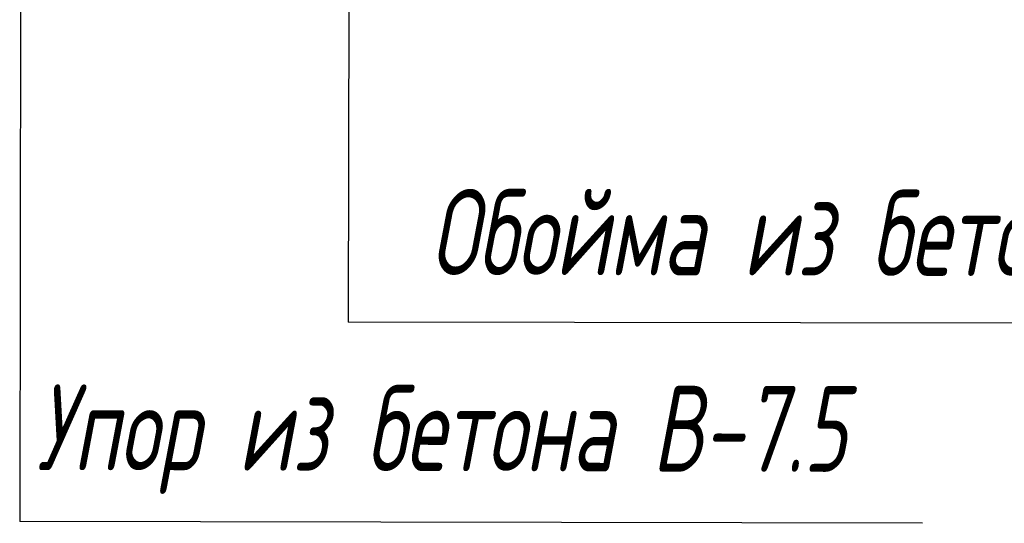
# Model space of a CAD drawing. Extents: x 0 to 361260, y 0 to 4201817.
# Tile 91 of 256: x 360671 to 360700, y 4199752 to 4199767. Entities that reach past the tile are written whole.
import ezdxf

# ---------------------------------------------------------------- set-up
doc = ezdxf.new("R2010")
doc.units = 0
doc.header["$LTSCALE"] = 0.5
doc.header["$MEASUREMENT"] = 0
doc.layers.add("navro'z", color=7, linetype='Continuous')
doc.layers.add('Д25', color=4, linetype='Continuous')
doc.styles.add('Nurbek', font='isocpeui.ttf')

msp = doc.modelspace()

# ---------------------------------------------------------------- linework, layer by layer
at = {"layer": "navro'z", "color": 0, "transparency": 33554687}
for p, q in [((360670.893, 4199775.726), (360670.849, 4199752.28)), ((360680.446, 4199772.843), (360680.418, 4199758.094)), ((360712.4, 4199758.034), (360680.418, 4199758.094)), ((360697.145, 4199752.231), (360670.849, 4199752.28))]:
    msp.add_line(p, q, dxfattribs=at)

# ---------------------------------------------------------------- texts
at = {"layer": 'Д25', "color": 7, "lineweight": 25, "transparency": 33554687, "style": 'Nurbek', "width": 0.7}
for s, p in [('Обойма из бетона В-12,5', (360682.814, 4199759.464)), ('Упор из бетона В-7.5 ', (360671.335, 4199753.773))]:
    msp.add_text(s, height=2.5, rotation=359.8931, dxfattribs=at).set_placement(p)

doc.saveas('drawing.dxf')
